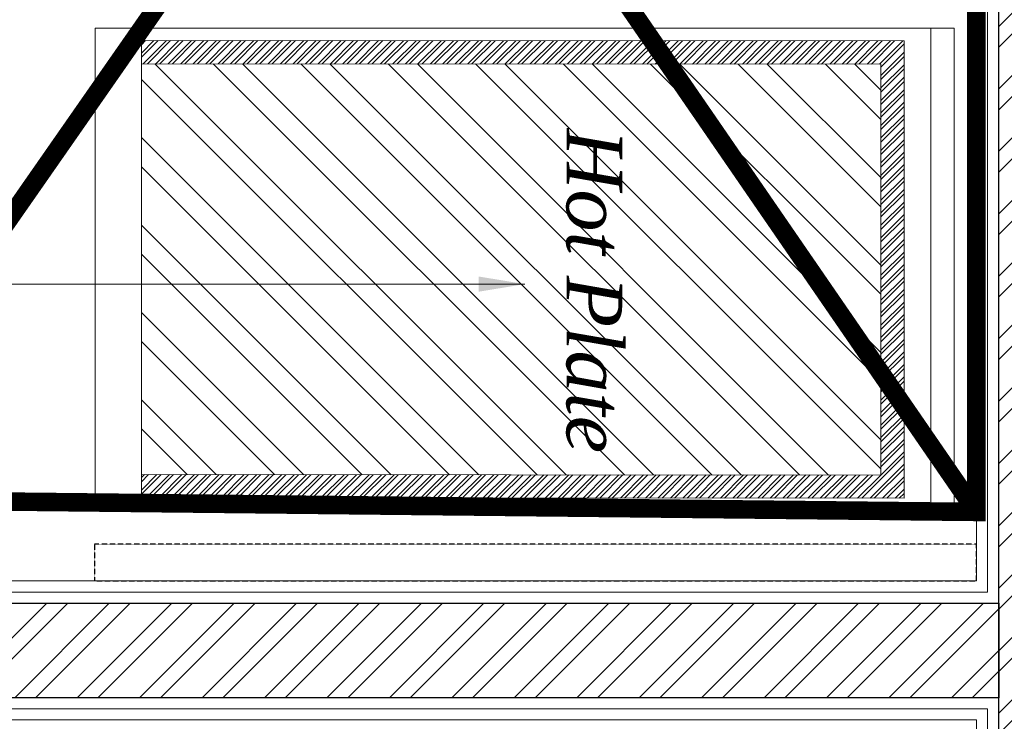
# Model space of a CAD drawing. Header units: millimetres. Extents: x 3501050 to 3719646, y 122984 to 158395.
# Tile 38 of 76: x 3521858 to 3522920, y 148472 to 149229. Entities that reach past the tile are written whole.
import ezdxf

# ---------------------------------------------------------------- set-up
doc = ezdxf.new("R2010")
doc.units = ezdxf.units.MM
doc.linetypes.add('( Dashed )', pattern=[0.75, 0.5, -0.25])
doc.linetypes.add('DASHED2', pattern=[0.375, 0.25, -0.125])
doc.layers.get('0').update_dxf_attribs({"color": 8})
for name, color, linetype, lineweight in [('01_TEXT', 7, 'Continuous', 5), ('02_EQUIPMENT', 124, 'Continuous', 0), ('02_EQUIPMENT-TEXT', 7, 'Continuous', 0), ('A-WALL', 12, 'Continuous', 30), ('A-Wall Hatch', 8, 'Continuous', 5), ('CKD Equipments', 252, 'Continuous', 0), ('CKD-HOOD', 1, '( Dashed )', 15), ('PLASTER', 252, 'Continuous', 9), ('tile finish', 32, 'Continuous', 9)]:
    doc.layers.add(name, color=color, linetype=linetype, lineweight=lineweight)
doc.styles.add('Arial', font='arial.ttf', dxfattribs={"height": 250})
doc.styles.add('DIM25', font='ARIALN.TTF', dxfattribs={"height": 75})
doc.styles.add('style1', font='timesi.ttf')
doc.dimstyles.new('dim25', dxfattribs={"dimtxt": 75, "dimasz": 50, "dimexe": 0.18, "dimexo": 0, "dimgap": 10, "dimtad": 1, "dimdec": 0, "dimzin": 0, "dimdsep": 46, "dimtxsty": 'DIM25', "dimblk": 'TAG-DIM-ARROW', "dimcen": 0.09, "dimclrd": 7, "dimclre": 250, "dimclrt": 7, "dimadec": 0, "dimazin": 0, "dimtfac": 1, "dimtdec": 0, "dimtofl": 0, "dimtmove": 0, "dimatfit": 3, "dimfxl": 0.18, "dimtolj": 1, "dimtzin": 0, "dimlwd": -1, "dimlwe": 0, "dimarcsym": 0})

# ---------------------------------------------------------------- blocks, each defined once
blk = doc.blocks.new('TAG-DIM-ARROW')
for p, q in [((0, -0.5), (0, 0.5)), ((-1, 0), (0, 0))]:
    blk.add_line(p, q)
at = {"lineweight": 20}
blk.add_line((-0.354, -0.354), (0.354, 0.354), dxfattribs=at)

msp = doc.modelspace()

# ---------------------------------------------------------------- hatches: boundary and pattern name
at = {"layer": 'A-Wall Hatch', "ltscale": 0.25}
h = msp.add_hatch(dxfattribs=at)
h.set_pattern_fill('ANSI32', color=256, scale=5)
h.set_pattern_definition([(45, (-3.406, -442.727), (-33.67596045, 33.67596045), []), (45, (19.045, -442.727), (-33.67596045, 33.67596045), [])])
h.paths.add_polyline_path([(3519686.7, 152639.1), (3519686.7, 152739.1), (3523014.3, 152739.1), (3523014.3, 145711.1), (3522914.3, 145711.1), (3522914.3, 152639)])
h = msp.add_hatch(dxfattribs=at)
h.set_pattern_fill('ANSI32', color=256, scale=5)
h.set_pattern_definition([(45, (63.193, -443.15), (-33.67596045, 33.67596045), []), (45, (85.644, -443.15), (-33.67596045, 33.67596045), [])])
h.paths.add_polyline_path([(3522914.3, 148497.2), (3520532.1, 148497.2), (3520532.1, 148599.2), (3522914.3, 148599.2)])
at = {"layer": 'CKD Equipments', "ltscale": 100, "true_color": 0x939598}
h = msp.add_hatch(dxfattribs=at)
h.set_pattern_fill('ANSI32', color=252)
h.set_pattern_definition([(45, (-32553.006, -1222.294), (-6.73519209, 6.73519209), []), (45, (-32548.516, -1222.294), (-6.73519209, 6.73519209), [])])
h.paths.add_polyline_path([(3522812.2, 148712.4), (3522812.2, 149205.7), (3521989.7, 149206.2), (3521989.7, 148712.9)])
h.paths.add_polyline_path([(3522787.2, 148737.4), (3522787.2, 149180.7), (3521989.7, 149181.2), (3521989.7, 148737.9)], flags=16)
at = {"layer": 'CKD Equipments', "ltscale": 100}
h = msp.add_hatch(dxfattribs=at)
h.set_pattern_fill('ANSI32', color=1, scale=7, angle=630)
h.set_pattern_definition([(315, (3534548.06, 3657714.88), (47.1463446, 47.1463446), []), (315, (3534548.06, 3657683.446), (47.1463446, 47.1463446), [])])
h.paths.add_polyline_path([(3522787.2, 148737.4), (3522787.2, 149180.7), (3521989.7, 149181.2), (3521989.7, 148737.9)])

# ---------------------------------------------------------------- linework, layer by layer
at = {"color": 30, "linetype": 'DASHED2', "true_color": 0xf8991e}
msp.add_lwpolyline([(3522890.3, 148662.9), (3521938.9, 148662.9), (3521938.9, 148623.2), (3522890.3, 148623.2)], close=True, dxfattribs=at)
at = {"layer": 'A-WALL', "ltscale": 0.25}
for points in [[(3519686.7, 152639.1), (3519686.7, 152739.1), (3523014.3, 152739.1), (3523014.3, 145706), (3522914.3, 145706), (3522914.3, 152639)], [(3522914.3, 148497.2), (3520532.1, 148497.2), (3520532.1, 148599.2), (3522914.3, 148599.2)]]:
    msp.add_lwpolyline(points, close=True, dxfattribs=at)
at = {"layer": 'CKD Equipments', "ltscale": 100}
msp.add_lwpolyline([(3522866.2, 148699.6), (3522866.2, 149219.6), (3521939.7, 149219.6), (3521939.7, 148699.6), (3522866.2, 148699.6), (3522841.2, 148699.6), (3522841.2, 149219.6)], dxfattribs=at)
for points in [[(3522812.2, 148712.4), (3522812.2, 149205.7), (3521989.7, 149206.2), (3521989.7, 148712.9)], [(3522787.2, 148737.4), (3522787.2, 149180.7), (3521989.7, 149181.2), (3521989.7, 148737.9)]]:
    msp.add_lwpolyline(points, close=True, dxfattribs=at)
at = {"layer": 'CKD-HOOD', "color": 1, "ltscale": 5, "true_color": 0xff0000, "const_width": 20}
msp.add_lwpolyline([(3522890.3, 150511.7), (3522890.3, 148697.6), (3521636.1, 148711), (3521636.1, 150521.3), (3522890.3, 150511.7), (3521636.1, 148711), (3521636.1, 150521.3), (3522890.3, 148697.6)], dxfattribs=at)
at = {"layer": 'PLASTER'}
for points in [[(3522902.3, 148611.2), (3522902.3, 152626.6), (3519698.7, 152626.6)], [(3522902.3, 148485.2), (3520520.1, 148485.2), (3520520.1, 148611.2), (3522902.3, 148611.2)], [(3522914.3, 148611.2), (3522914.3, 148485.2), (3522914.3, 148485.2)], [(3523026.3, 146777.1), (3523026.3, 145693.6), (3522902.3, 145693.6), (3522902.3, 148485.2)]]:
    msp.add_lwpolyline(points, dxfattribs=at)
at = {"layer": 'tile finish'}
for points in [[(3522890.3, 148623.2), (3522890.3, 152614.6), (3519710.7, 152614.6)], [(3522890.3, 148473.2), (3520508.1, 148473.2), (3520508.1, 148623.2), (3522890.3, 148623.2)], [(3523038.3, 146765.1), (3523038.3, 145681.6), (3522890.3, 145681.6), (3522890.3, 148473.2)]]:
    msp.add_lwpolyline(points, dxfattribs=at)

# ---------------------------------------------------------------- texts
at = {"layer": '01_TEXT', "color": 144, "insert": (3522447.3, 148936), "char_height": 60, "width": 990.812, "attachment_point": 8, "rotation": 270, "style": 'style1'}
msp.add_mtext('\\A1;Hot Plate', dxfattribs=at)
at = {"layer": '02_EQUIPMENT-TEXT', "insert": (3521872.3, 147767.5), "char_height": 63, "width": 592.449, "attachment_point": 1, "rotation": 89.9919, "style": 'Arial'}
msp.add_mtext('\\pi73.61859;Work Table\\P\\pi88.76695;With 1 U/S', dxfattribs=at)

# ---------------------------------------------------------------- leaders
at = {"layer": '02_EQUIPMENT', "ltscale": 0.5}
msp.add_leader([(3522403.3, 148943.4, 1.3), (3521725, 148943.4, 1.3)], dimstyle='dim25', override={"dimgap": 10, "dimtad": 0}, dxfattribs=at)

doc.saveas('drawing.dxf')
